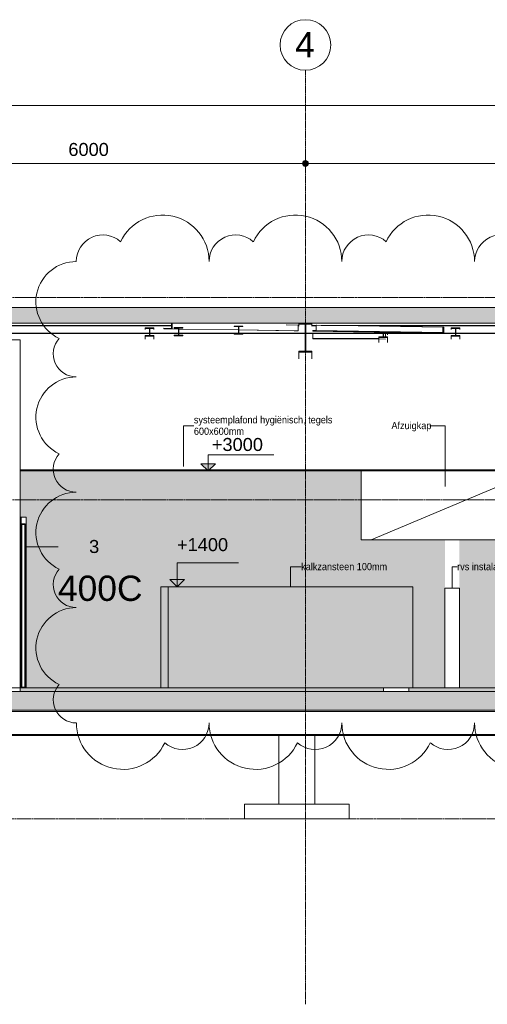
# Model space of a CAD drawing. Header units: millimetres. Extents: x 36905 to 147345, y -4712 to 9242.
# Tile 6 of 8: x 112360 to 118822, y -4376 to 9242. Entities that reach past the tile are written whole.
import ezdxf

# ---------------------------------------------------------------- set-up
doc = ezdxf.new("R2010")
doc.units = ezdxf.units.MM
for name, pattern in [('ARC Dash', [4, 2, -2]), ('ARC Grid Line', [22.225, 12.7, -3.175, 3.175, -3.175]), ('ARC Level Line', [32, 6, -5, 16, -5])]:
    doc.linetypes.add(name, pattern=pattern)
for name, color, linetype, lineweight in [('A--A23__Vloeren', 8, 'Continuous', 9), ('A--AR9__AlgVoorz', 1, 'Continuous', 9), ('A--L$01A__Algemeen', 7, 'Continuous', 9), ('A--L$07A__Stramien', 1, 'Continuous', 13), ('A--L22__Binnenwanden', 2, 'Continuous', 9), ('A--L23__Vloeren', 3, 'Continuous', 9), ('A--L28__Hoofddraagconstructies', 3, 'Continuous', 9), ('A--L3__Afbouw', 2, 'Continuous', 9), ('A--L45__Plafondafwerkingen', 1, 'Continuous', 9), ('A--L82__LosseGebruikersInvent', 1, 'Continuous', 9), ('A--LR9__AlgVoorz', 7, 'Continuous', 9), ('A--M$01A__Algemeen', 1, 'Continuous', 13), ('A--M$01A__Algemeen-100', 1, 'Continuous', 13), ('A--T$01A__Algemeen', 1, 'Continuous', 13), ('A--T$07A__Stramien', 1, 'Continuous', 13), ('A--T3__Afbouw', 1, 'Continuous', 13), ('A--TR9__AlgVoorz', 1, 'Continuous', 13)]:
    doc.layers.add(name, color=color, linetype=linetype, lineweight=lineweight)
doc.styles.add('Arial', font='arial.ttf', dxfattribs={"height": 180})
doc.styles.add('Arial_1', font='arial.ttf', dxfattribs={"height": 350})
doc.styles.add('Arial_3', font='arial.ttf', dxfattribs={"width": 0.9, "height": 100})
doc.dimstyles.new('00_ARC_dimension_1_8mm', dxfattribs={"dimscale": 304.8, "dimtxt": 183.646692, "dimasz": 1.049869, "dimexe": 0.426509, "dimexo": 0.0625, "dimgap": 0.164042, "dimtad": 1, "dimdec": 0, "dimzin": 0, "dimdsep": 46, "dimtxsty": 'Arial', "dimblk1": 'DOTSMALL', "dimblk2": 'DOTSMALL', "dimsah": 1, "dimcen": 0.09, "dimdle": 0.426509, "dimadec": 3, "dimazin": 0, "dimtfac": 1, "dimtdec": 4, "dimtix": 1, "dimtmove": 0, "dimatfit": 3, "dimfxl": 0.426509, "dimfxlon": 1, "dimtvp": 1, "dimtolj": 1, "dimtzin": 0, "dimarcsym": 2})

# ---------------------------------------------------------------- blocks, each defined once
blk = doc.blocks.new('28-11_ARC_staal_balk_IPE - IPE400-V9-DO - Doorsnede B')
at = {"layer": 'A--L28__Hoofddraagconstructies'}
blk.add_hatch(color=9, dxfattribs=at).paths.add_polyline_path([(34413, 4644), (34507, 4644), (34507, 4658), (34422, 4658), (34422, 5031), (34507, 5031), (34507, 5043), (34327, 5043), (34327, 5031), (34413, 5031), (34413, 4658), (34327, 4658), (34327, 4644), (34370, 4644)])
for p, q in [((34507, 5044), (34327, 5044)), ((34327, 5044), (34327, 5043)), ((34327, 5043), (34327, 5031)), ((34507, 5043), (34507, 5044)), ((34507, 5031), (34507, 5043)), ((34327, 5031), (34413, 5031)), ((34327, 5002), (34327, 5031)), ((34413, 5031), (34413, 4658)), ((34422, 4658), (34422, 5031)), ((34422, 5031), (34507, 5031)), ((34507, 5002), (34507, 5031)), ((34413, 4658), (34327, 4658)), ((34327, 4658), (34327, 4644)), ((34327, 4644), (34507, 4644)), ((34327, 4553), (34327, 4644)), ((34507, 4658), (34422, 4658)), ((34507, 4644), (34507, 4658)), ((34507, 4553), (34507, 4644))]:
    blk.add_line(p, q, dxfattribs=at)
blk = doc.blocks.new('28_SFO_staal_balk_HEA - HEA 120-2691583-DO - Doorsnede B')
at = {"layer": 'A--L28__Hoofddraagconstructies'}
for p, q in [((30270, 5014), (32564, 5014)), ((30270, 5006), (32564, 5006)), ((30366, 4908), (32261, 4908)), ((32266, 4908), (32661, 4908)), ((32666, 4908), (33490, 4908)), ((33495, 4908), (34413, 4908)), ((34318, 5014), (34327, 5014)), ((34318, 5006), (34327, 5006)), ((34422, 4908), (36278, 4908)), ((34507, 5014), (34567, 5014)), ((34507, 5006), (34567, 5006)), ((34634, 5014), (40193, 5014)), ((35147, 5006), (39680, 5006)), ((36329, 4908), (36490, 4908)), ((36495, 4908), (37690, 4908)), ((30366, 4900), (32261, 4900)), ((32266, 4900), (32661, 4900)), ((32666, 4900), (33490, 4900)), ((33495, 4900), (34413, 4900)), ((34422, 4900), (36490, 4900)), ((36495, 4900), (37690, 4900))]:
    blk.add_line(p, q, dxfattribs=at)
blk = doc.blocks.new('28-11_ARC_staal_balk_L - L80x8-2063790-DO - Doorsnede B')
at = {"layer": 'A--L28__Hoofddraagconstructies'}
blk.add_hatch(color=9, dxfattribs=at).paths.add_polyline_path([(36329, 4907), (36329, 4987), (36317, 4987), (36317, 4916), (36212, 4916), (36212, 4908), (36278, 4908)])
for p, q in [((34517, 4935), (34517, 4943)), ((34517, 4943), (34566, 4943)), ((36212, 4916), (34517, 4943)), ((36212, 4908), (34517, 4935)), ((34566, 4943), (34567, 5015)), ((36317, 4916), (34566, 4943)), ((34567, 5015), (34572, 5015)), ((36317, 4988), (34567, 5015)), ((36329, 4987), (34572, 5015)), ((36317, 4916), (36212, 4916)), ((36212, 4916), (36212, 4908)), ((36212, 4908), (36329, 4907)), ((36329, 4987), (36317, 4988)), ((36317, 4988), (36317, 4916)), ((36329, 4907), (36329, 4987))]:
    blk.add_line(p, q, dxfattribs=at)
blk = doc.blocks.new('28-11_ARC_staal_balk_L - L80x8-2063833-DO - Doorsnede B')
at = {"layer": 'A--L28__Hoofddraagconstructies'}
blk.add_hatch(color=9, dxfattribs=at).paths.add_polyline_path([(32575, 4964), (32575, 5043), (32564, 5043), (32564, 4972), (32459, 4972), (32459, 4965)])
for p, q in [((32575, 5044), (32564, 5044)), ((32564, 5044), (32564, 5043)), ((32564, 5043), (32564, 4972)), ((32575, 4964), (32575, 5044)), ((32564, 4972), (32459, 4973)), ((32459, 4973), (32459, 4965)), ((32459, 4965), (32575, 4964)), ((32459, 4965), (32661, 4962)), ((32661, 4963), (32575, 4964)), ((33490, 4951), (32666, 4963)), ((32666, 4962), (33490, 4950)), ((34317, 4939), (33495, 4951)), ((33495, 4950), (34262, 4939)), ((34153, 5021), (34318, 5019)), ((34317, 4939), (34262, 4939)), ((34318, 5019), (34317, 4939))]:
    blk.add_line(p, q, dxfattribs=at)
blk = doc.blocks.new('28_SFO_staal_balk_HEA - HEA 120-2055211-DO - Doorsnede B')
at = {"layer": 'A--L28__Hoofddraagconstructies'}
blk.add_hatch(color=9, dxfattribs=at).paths.add_polyline_path([(36433, 4865), (36553, 4865), (36553, 4873), (36495, 4873), (36495, 4971), (36553, 4971), (36553, 4979), (36433, 4979), (36433, 4971), (36490, 4970), (36490, 4873), (36433, 4873)])
for p, q in [((36433, 4979), (36433, 4971)), ((36553, 4979), (36433, 4979)), ((36433, 4971), (36490, 4971)), ((36433, 4958), (36433, 4971)), ((36490, 4971), (36490, 4873)), ((36495, 4873), (36495, 4971)), ((36495, 4971), (36553, 4971)), ((36553, 4971), (36553, 4979)), ((36553, 4971), (36553, 4958)), ((36490, 4873), (36433, 4873)), ((36433, 4873), (36433, 4865)), ((36433, 4865), (36553, 4865)), ((36433, 4865), (36433, 4824)), ((36553, 4873), (36495, 4873)), ((36553, 4865), (36553, 4873)), ((36553, 4865), (36553, 4824))]:
    blk.add_line(p, q, dxfattribs=at)
blk = doc.blocks.new('28_SFO_staal_balk_HEA - HEA 120-2055582-DO - Doorsnede B')
at = {"layer": 'A--L28__Hoofddraagconstructies'}
blk.add_hatch(color=9, dxfattribs=at).paths.add_polyline_path([(32204, 4865), (32324, 4865), (32324, 4873), (32266, 4873), (32266, 4971), (32324, 4971), (32324, 4979), (32204, 4979), (32204, 4971), (32261, 4971), (32261, 4873), (32204, 4873)])
for p, q in [((32204, 4979), (32204, 4971)), ((32324, 4979), (32204, 4979)), ((32204, 4971), (32261, 4971)), ((32204, 4959), (32204, 4971)), ((32261, 4971), (32261, 4873)), ((32266, 4873), (32266, 4971)), ((32266, 4971), (32324, 4971)), ((32324, 4971), (32324, 4979)), ((32324, 4971), (32324, 4959)), ((32261, 4873), (32204, 4873)), ((32204, 4873), (32204, 4865)), ((32204, 4865), (32324, 4865)), ((32204, 4865), (32204, 4824)), ((32324, 4873), (32266, 4873)), ((32324, 4865), (32324, 4873)), ((32324, 4865), (32324, 4824))]:
    blk.add_line(p, q, dxfattribs=at)
blk = doc.blocks.new('28_SFO_staal_balk_HEA - HEA 120-2054555-DO - Doorsnede B')
at = {"layer": 'A--L28__Hoofddraagconstructies'}
blk.add_hatch(color=9, dxfattribs=at).paths.add_polyline_path([(32604, 4871), (32724, 4871), (32724, 4879), (32666, 4879), (32666, 4977), (32724, 4977), (32724, 4985), (32604, 4985), (32604, 4977), (32661, 4976), (32661, 4879), (32604, 4879)])
for p, q in [((32724, 4985), (32604, 4985)), ((32604, 4985), (32604, 4977)), ((32604, 4977), (32661, 4977)), ((32661, 4977), (32661, 4879)), ((32666, 4879), (32666, 4977)), ((32666, 4977), (32724, 4977)), ((32724, 4977), (32724, 4985)), ((32661, 4879), (32604, 4879)), ((32604, 4879), (32604, 4871)), ((32604, 4871), (32724, 4871)), ((32724, 4879), (32666, 4879)), ((32724, 4871), (32724, 4879))]:
    blk.add_line(p, q, dxfattribs=at)
blk = doc.blocks.new('28_SFO_staal_balk_HEA - HEA 120-2054592-DO - Doorsnede B')
at = {"layer": 'A--L28__Hoofddraagconstructies'}
blk.add_hatch(color=9, dxfattribs=at).paths.add_polyline_path([(33553, 4891), (33553, 4899), (33495, 4900), (33495, 4997), (33553, 4997), (33553, 5005), (33433, 5005), (33433, 4997), (33490, 4996), (33490, 4899), (33433, 4899), (33433, 4891)])
for p, q in [((33433, 5005), (33433, 4997)), ((33553, 5005), (33433, 5005)), ((33433, 4997), (33490, 4997)), ((33490, 4997), (33490, 4899)), ((33495, 4899), (33495, 4997)), ((33495, 4997), (33553, 4997)), ((33553, 4997), (33553, 5005)), ((33490, 4899), (33433, 4899)), ((33433, 4899), (33433, 4891)), ((33433, 4891), (33553, 4891)), ((33553, 4899), (33495, 4899)), ((33553, 4891), (33553, 4899))]:
    blk.add_line(p, q, dxfattribs=at)
blk = doc.blocks.new('28_SF_precast concrete beam - 350x500-1791081-DO - Doorsnede B')
at = {"layer": 'A--L28__Hoofddraagconstructies'}
for p, q in [((52258, -325), (22334, -325)), ((22334, -645), (52258, -645)), ((34049, -660), (28549, -660)), ((40049, -660), (34549, -660))]:
    blk.add_line(p, q, dxfattribs=at)
blk = doc.blocks.new('28_SFO_staal_balk_HEA - HEA 120-2064211-DO - Doorsnede B')
at = {"layer": 'A--L28__Hoofddraagconstructies'}
for p, q in [((35490, 4856), (35433, 4856)), ((35433, 4856), (35433, 4848)), ((35433, 4848), (35553, 4848)), ((35433, 4779), (35433, 4848)), ((35490, 4900), (35490, 4856)), ((35495, 4856), (35495, 4900)), ((35553, 4856), (35495, 4856)), ((35553, 4900), (35553, 4885)), ((35553, 4848), (35553, 4856)), ((35553, 4779), (35553, 4848))]:
    blk.add_line(p, q, dxfattribs=at)
blk = doc.blocks.new('28_SFO_staal_balk_HEA - HEA 120-2064212-DO - Doorsnede B')
at = {"layer": 'A--L28__Hoofddraagconstructies'}
for p, q in [((34520, 4835), (34520, 4900)), ((34520, 4827), (34520, 4835)), ((35433, 4832), (34520, 4835)), ((35524, 4823), (34520, 4827)), ((35525, 4900), (35524, 4856))]:
    blk.add_line(p, q, dxfattribs=at)
blk = doc.blocks.new('N_frame_border_rebate_single_brickmold_2sided - jamb_border-2661367-DO - Doorsnede B')
at = {"layer": 'A--L$01A__Algemeen'}
for p, q in [((30489, 2325), (30474, 2325)), ((30489, 0), (30489, 2254))]:
    blk.add_line(p, q, dxfattribs=at)
blk = doc.blocks.new('N_door_leaf_single_generic - N_door_leaf_single_generic-2661369-DO - Doorsnede B')
at = {"layer": 'A--L3__Afbouw', "lineweight": 15}
for p, q in [((30497, 2258), (30497, 10)), ((30537, 2258), (30497, 2258)), ((30537, 2258), (30537, 10)), ((30537, 10), (30497, 10))]:
    blk.add_line(p, q, dxfattribs=at)
blk = doc.blocks.new('N_frame_border_rebate_single_brickmold_2sided - head-2660985-DO - Doorsnede B')
at = {"layer": 'A--L$01A__Algemeen'}
for p, q in [((30489, 2360), (30474, 2360)), ((30474, 2325), (30489, 2325))]:
    blk.add_line(p, q, dxfattribs=at)
blk = doc.blocks.new('N_frame_border_sliding_door - jamb_border-2661388-DO - Doorsnede B')
at = {"layer": 'A--L$01A__Algemeen'}
for p, q in [((30492, 2254), (30492, 0)), ((30542, 2254), (30542, 0)), ((30557, 2254), (30557, 0))]:
    blk.add_line(p, q, dxfattribs=at)
blk = doc.blocks.new('N_frame_head_sliding_door_gen - head-2660986-DO - Doorsnede B')
at = {"layer": 'A--L$01A__Algemeen', "lineweight": 15}
for p, q in [((30557, 2360), (30489, 2360)), ((30489, 2360), (30489, 2254)), ((30557, 2254), (30557, 2360)), ((30489, 2254), (30492, 2254)), ((30492, 2254), (30492, 2269)), ((30492, 2269), (30542, 2269)), ((30542, 2269), (30542, 2254)), ((30542, 2254), (30557, 2254))]:
    blk.add_line(p, q, dxfattribs=at)
blk = doc.blocks.new('83_FU_FB_Afzuigkap - 3200x2600-2588461-DO - Doorsnede B')
at = {"layer": 'A--L82__LosseGebruikersInvent'}
for p, q in [((37788, 3000), (35188, 3000)), ((35188, 3000), (35188, 2050)), ((35188, 3000), (37788, 3000)), ((35188, 2050), (35188, 3000)), ((37788, 2050), (37788, 3000)), ((37788, 3000), (37788, 2050)), ((35327, 2050), (37522, 2971)), ((37522, 2971), (37777, 2971)), ((37777, 2971), (37777, 2061)), ((35188, 2050), (35327, 2050)), ((37788, 2050), (35188, 2050)), ((37710, 2092), (37703, 2085)), ((37703, 2085), (37738, 2050)), ((37742, 2061), (37710, 2092)), ((37738, 2050), (37788, 2050)), ((37777, 2061), (37742, 2061))]:
    blk.add_line(p, q, dxfattribs=at)
at = {"layer": 'A--L82__LosseGebruikersInvent', "linetype": 'ARC Dash'}
for p, q in [((35241, 0), (35188, 0)), ((37788, 0), (35188, 0)), ((37735, 0), (37788, 0))]:
    blk.add_line(p, q, dxfattribs=at)
blk = doc.blocks.new('Grid - 3_5mm-18301-DO - Doorsnede B')
at = {"layer": 'A--T$07A__Stramien'}
blk.add_circle((22402, 8892), 350, dxfattribs=at)
blk = doc.blocks.new('DIMBLOCK21-DO - Doorsnede B')
at = {"layer": 'A--M$01A__Algemeen-100'}
h = blk.add_hatch(color=256, dxfattribs=at)
edge = h.paths.add_edge_path()
edge.add_arc((116309, 7254), 40, 0, 360)
h = blk.add_hatch(color=256, dxfattribs=at)
edge = h.paths.add_edge_path()
edge.add_arc((122309, 7254), 40, 0, 360)
for p, q in [((116309, 7254), (116309, 7384)), ((122309, 7254), (122309, 7384)), ((122309, 7254), (116309, 7254)), ((116309, 7254), (116309, 7124)), ((122309, 7254), (122309, 7124))]:
    blk.add_line(p, q, dxfattribs=at)
for centre in [(116309, 7254), (122309, 7254)]:
    blk.add_circle(centre, 40, dxfattribs=at)
at = {"layer": 'A--M$01A__Algemeen-100', "color": 0, "insert": (119032, 7537), "char_height": 180, "width": 664.52, "attachment_point": 1, "line_spacing_factor": 0.941778, "style": 'Arial'}
blk.add_mtext('6000', dxfattribs=at)
blk = doc.blocks.new('_DotSmall')
at = {"color": 0, "linetype": 'ByBlock', "const_width": 0.5}
blk.add_lwpolyline([(-0.0625, 0, 1), (0.0625, 0, 1)], format="xyb", close=True, dxfattribs=at)
blk = doc.blocks.new('DIMBLOCK22-DO - Doorsnede B')
at = {"layer": 'A--M$01A__Algemeen-100'}
h = blk.add_hatch(color=256, dxfattribs=at)
edge = h.paths.add_edge_path()
edge.add_arc((110309, 7254), 40, 0, 360)
h = blk.add_hatch(color=256, dxfattribs=at)
edge = h.paths.add_edge_path()
edge.add_arc((116309, 7254), 40, 0, 360)
for p, q in [((110309, 7254), (110309, 7384)), ((116309, 7254), (116309, 7384)), ((116309, 7254), (110309, 7254)), ((110309, 7254), (110309, 7124)), ((116309, 7254), (116309, 7124))]:
    blk.add_line(p, q, dxfattribs=at)
for centre in [(110309, 7254), (116309, 7254)]:
    blk.add_circle(centre, 40, dxfattribs=at)
at = {"layer": 'A--M$01A__Algemeen-100', "color": 0, "insert": (113032, 7537), "char_height": 180, "width": 664.52, "attachment_point": 1, "line_spacing_factor": 0.941778, "style": 'Arial'}
blk.add_mtext('6000', dxfattribs=at)
blk = doc.blocks.new('DIMBLOCK24-DO - Doorsnede B')
at = {"layer": 'A--M$01A__Algemeen-100'}
h = blk.add_hatch(color=256, dxfattribs=at)
edge = h.paths.add_edge_path()
edge.add_arc((104294, 8054), 40, 0, 360)
h = blk.add_hatch(color=256, dxfattribs=at)
edge = h.paths.add_edge_path()
edge.add_arc((134324, 8054), 40, 0, 360)
for p, q in [((104294, 8054), (104294, 8184)), ((134324, 8054), (134324, 8184)), ((134454, 8054), (104164, 8054)), ((104294, 8054), (104294, 7924)), ((134324, 8054), (134324, 7924))]:
    blk.add_line(p, q, dxfattribs=at)
for centre in [(104294, 8054), (134324, 8054)]:
    blk.add_circle(centre, 40, dxfattribs=at)
at = {"layer": 'A--M$01A__Algemeen-100', "color": 0, "insert": (118963, 8337), "char_height": 180, "width": 830.65, "attachment_point": 1, "line_spacing_factor": 0.941778, "style": 'Arial'}
blk.add_mtext('30030', dxfattribs=at)
blk = doc.blocks.new('Family - ___-2706675-DO - Doorsnede B')
at = {"layer": 'A--L$01A__Algemeen', "lineweight": 18}
for centre, radius, start, end in [((32443, 5898), 642, 0, 154.7912), ((34278, 5898), 642, 0, 154.7912), ((36112, 5898), 642, 0, 154.7912), ((37947, 5898), 642, 0, 154.7912), ((39782, 5898), 642, 0, 154.7912), ((41617, 5898), 642, 0, 154.7912), ((43451, 5898), 642, 0, 154.7912), ((31617, 5898), 367, 48.1897, 180), ((33452, 5898), 367, 48.1897, 180), ((35287, 5898), 367, 48.1897, 180), ((37122, 5898), 367, 48.1897, 180), ((38956, 5898), 367, 48.1897, 180), ((40791, 5898), 367, 48.1897, 180), ((42626, 5898), 367, 48.1897, 180), ((31250, 5339), 558, 90, 244.7912), ((44094, 5578), 319, 318.1897, 90), ((44094, 4860), 558, 270, 64.7912), ((31250, 4621), 319, 138.1897, 270), ((31250, 3743), 558, 90, 244.7912), ((44094, 3983), 319, 318.1897, 90), ((44094, 3265), 558, 270, 64.7912), ((31250, 3025), 319, 138.1897, 270), ((31250, 2148), 558, 90, 244.7912), ((44094, 2387), 319, 318.1897, 90), ((44094, 1669), 558, 270, 64.7912), ((31250, 1430), 319, 138.1897, 270), ((31250, 552), 558, 90, 244.7912), ((44094, 792), 319, 318.1897, 90), ((44094, 73), 558, 270, 64.7912), ((31250, -166), 319, 138.1897, 270), ((31893, -485), 642, 180, 334.7912), ((32718, -485), 367, 228.1897, 360), ((33727, -485), 642, 180, 334.7912), ((34553, -485), 367, 228.1897, 360), ((35562, -485), 642, 180, 334.7912), ((36388, -485), 367, 228.1897, 360), ((37397, -485), 642, 180, 334.7912), ((38222, -485), 367, 228.1897, 360), ((39232, -485), 642, 180, 334.7912), ((40057, -485), 367, 228.1897, 360), ((41066, -485), 642, 180, 334.7912), ((41892, -485), 367, 228.1897, 360), ((42901, -485), 642, 180, 334.7912), ((43727, -485), 367, 228.1897, 360)]:
    blk.add_arc(centre, radius, start, end, dxfattribs=at)

msp = doc.modelspace()

# ---------------------------------------------------------------- hatches: boundary and pattern name
at = {"layer": 'A--A23__Vloeren'}
for points in [[(132904.5, 5042.9), (134254.9, 5042.9), (134254.9, 5260.9), (104125.9, 5260.9), (104125.9, 5042.9), (131320.7, 5042.9)], [(131320.7, -310), (134254.9, -310), (134254.9, -50), (104128.9, -50), (104128.9, -310), (128153.3, -310)]]:
    msp.add_hatch(color=9, dxfattribs=at).paths.add_polyline_path(points)
h = msp.add_hatch(color=9, dxfattribs=at)
h.paths.add_polyline_path([(121719.5, -50), (134144.9, -50), (134144.9, 0), (119998.4, 0), (119998.4, -50), (121620.5, -50)])
h.paths.add_polyline_path([(113899.9, -50), (117388.4, -50), (117388.4, 0), (112365.9, 0), (112365.9, -50)])
h.paths.add_polyline_path([(117735.9, -50), (119650.9, -50), (119650.9, 0), (117735.9, 0)])
at = {"layer": 'A--AR9__AlgVoorz'}
msp.add_hatch(color=7, dxfattribs=at).paths.add_polyline_path([(112448.9, 0), (114361.8, 0), (114361.8, 3000), (112365.9, 3000), (112365.9, 2360), (112448.9, 2360), (112448.9, 1200)])
h = msp.add_hatch(color=7, dxfattribs=at)
h.paths.add_polyline_path([(121633.3, 0), (126778.3, 0), (126778.3, 3000), (124405.9, 3000), (124405.9, 2050), (121405.9, 2050), (121405.9, 3000), (119679.8, 3000), (119679.8, 2050), (118435.8, 2050), (118435.8, 0), (121627.9, 0)])
h.paths.add_polyline_path([(114361.8, 0), (118235.8, 0), (118235.8, 2050), (117079.8, 2050), (117079.8, 3000), (114361.8, 3000), (114361.8, 1400)])
at = {"layer": 'A--L$01A__Algemeen', "lineweight": 13}
for points in [[(114965.2, 3000), (115065.2, 3100), (114865.2, 3100)], [(114536.5, 1400), (114636.5, 1500), (114436.5, 1500)]]:
    msp.add_hatch(color=256, dxfattribs=at).paths.add_polyline_path(points)

# ---------------------------------------------------------------- linework, layer by layer
at = {"layer": 'A--L$01A__Algemeen', "linetype": 'ARC Level Line', "lineweight": 13}
for p, q in [((100215.1, 5400), (143491.7, 5400)), ((100215.1, 2600), (143491.7, 2600)), ((100215.1, 0), (143491.7, 0)), ((143491.7, -1810), (100215.1, -1810))]:
    msp.add_line(p, q, dxfattribs=at)
at = {"layer": 'A--L$01A__Algemeen', "lineweight": 13}
for p, q in [((114965.2, 3223.4), (115872.9, 3223.4)), ((114965.2, 3000), (114965.2, 3223.4)), ((115065.2, 3100), (114865.2, 3100)), ((114865.2, 3100), (114965.2, 3000)), ((114965.2, 3000), (115065.2, 3100)), ((114536.5, 1729.4), (115385.3, 1729.4)), ((114536.5, 1400), (114536.5, 1729.4)), ((114636.5, 1500), (114436.5, 1500)), ((114436.5, 1500), (114536.5, 1400)), ((114536.5, 1400), (114636.5, 1500))]:
    msp.add_line(p, q, dxfattribs=at)
at = {"layer": 'A--L$07A__Stramien', "linetype": 'ARC Grid Line'}
msp.add_line((116308.9, -4376.2), (116308.9, 8541.7), dxfattribs=at)
at = {"layer": 'A--L22__Binnenwanden', "lineweight": 15}
for p, q in [((112365.9, 4815.5), (112240.9, 4815.5)), ((112365.9, 0), (112365.9, 4815.5)), ((118235.8, 1380), (118235.8, 0)), ((118435.8, 1380), (118235.8, 1380)), ((118435.8, 0), (118435.8, 1380)), ((112240.9, 0), (112365.9, 0))]:
    msp.add_line(p, q, dxfattribs=at)
at = {"layer": 'A--L22__Binnenwanden'}
for p, q in [((114311.8, 0), (114311.8, 1400)), ((117791, 1400), (114311.8, 1400)), ((114411.8, 1400), (114411.8, 0)), ((117791, 0), (117791, 1400)), ((116440.4, -660), (115940.4, -660)), ((115940.4, -660), (115940.4, -1610)), ((116440.4, -1610), (116440.4, -660)), ((115465.4, -1810), (115465.4, -1610)), ((116915.4, -1610), (115465.4, -1610)), ((116915.4, -1610), (116915.4, -1810)), ((116915.4, -1810), (115465.4, -1810))]:
    msp.add_line(p, q, dxfattribs=at)
at = {"layer": 'A--L23__Vloeren', "lineweight": 15}
for p, q in [((134254.9, 5260.9), (104125.9, 5260.9)), ((104125.9, 5042.9), (134254.9, 5042.9)), ((112365.9, 0), (112365.9, -50)), ((134144.9, 0), (112365.9, 0)), ((139001.8, -50), (104128.9, -50)), ((104243.9, -310), (139001.8, -310))]:
    msp.add_line(p, q, dxfattribs=at)
at = {"layer": 'A--L23__Vloeren'}
for p, q in [((117388.4, -50), (117388.4, 0)), ((117735.9, 0), (117735.9, -50))]:
    msp.add_line(p, q, dxfattribs=at)
at = {"layer": 'A--L45__Plafondafwerkingen', "lineweight": 15}
for p, q in [((117079.8, 3015), (112365.9, 3015)), ((112365.9, 3000), (117079.8, 3000)), ((117079.8, 3000), (117079.8, 3015))]:
    msp.add_line(p, q, dxfattribs=at)
at = {"layer": 'A--L45__Plafondafwerkingen'}
msp.add_line((117079.8, 3015), (119679.8, 3015), dxfattribs=at)
at = {"layer": 'A--LR9__AlgVoorz', "flags": 128}
for points in [[(129294.9, 0), (128103.3, 0), (126840.8, 0), (125778.3, 0), (124578.3, 0), (116927.4, 0), (115727.4, 0), (114311.8, 0), (114361.8, 0), (114311.8, 0), (114361.8, 0), (114311.8, 0), (112365.9, 0), (107651.4, 0)], [(112315.9, 0), (112367.5, 0), (114415.9, 0), (116089.9, 0), (119039.9, 0), (121939.9, 0), (124665.9, 0), (124839.9, 0), (127739.9, 0), (130629.9, 0)]]:
    msp.add_lwpolyline(points, dxfattribs=at)
for points in [[(114411.8, 0), (114361.8, 0), (114411.8, 0), (115727.4, 0), (116927.4, 0), (124578.3, 0), (125778.3, 0), (126778.3, 0), (125825.8, 0), (124625.8, 0), (121275.7, 0), (119091, 0), (118991, 0), (117791, 0)], [(118235.8, 0), (118435.8, 0), (118235.8, 0)]]:
    msp.add_lwpolyline(points, close=True, dxfattribs=at)
at = {"layer": 'A--T$01A__Algemeen'}
for p, q in [((114625.6, 3624.8), (114767.2, 3624.8)), ((114625.6, 3061.9), (114625.6, 3624.8)), ((118239.8, 3624.8), (118027.4, 3624.8)), ((118239.8, 2784.8), (118239.8, 3624.8)), ((116101.4, 1673.9), (116250, 1673.9)), ((116101.4, 1400), (116101.4, 1673.9)), ((118335.8, 1673.9), (118405.7, 1673.9)), ((118335.8, 1380), (118335.8, 1673.9))]:
    msp.add_line(p, q, dxfattribs=at)
at = {"layer": 'A--T3__Afbouw'}
for p, q in [((112431.9, 1952.1), (112777.3, 1952.1)), ((112777.3, 1952.1), (112891, 1952.1))]:
    msp.add_line(p, q, dxfattribs=at)

# ---------------------------------------------------------------- block references
at = {"layer": 'A--L$01A__Algemeen', "lineweight": 18}
msp.add_blockref('Family - ___-2706675-DO - Doorsnede B', (81891.7, 0), dxfattribs=at)
at = {"layer": 'A--L$01A__Algemeen'}
for name in ['N_frame_border_rebate_single_brickmold_2sided - head-2660985-DO - Doorsnede B', 'N_frame_border_rebate_single_brickmold_2sided - jamb_border-2661367-DO - Doorsnede B', 'N_frame_head_sliding_door_gen - head-2660986-DO - Doorsnede B', 'N_frame_border_sliding_door - jamb_border-2661388-DO - Doorsnede B']:
    msp.add_blockref(name, (81891.7, 0), dxfattribs=at)
at = {"layer": 'A--L28__Hoofddraagconstructies'}
for name in ['28-11_ARC_staal_balk_L - L80x8-2063833-DO - Doorsnede B', '28-11_ARC_staal_balk_IPE - IPE400-V9-DO - Doorsnede B', '28_SFO_staal_balk_HEA - HEA 120-2691583-DO - Doorsnede B', '28_SFO_staal_balk_HEA - HEA 120-2055582-DO - Doorsnede B', '28_SFO_staal_balk_HEA - HEA 120-2054555-DO - Doorsnede B', '28_SFO_staal_balk_HEA - HEA 120-2054592-DO - Doorsnede B', '28-11_ARC_staal_balk_L - L80x8-2063790-DO - Doorsnede B', '28_SFO_staal_balk_HEA - HEA 120-2055211-DO - Doorsnede B', '28_SFO_staal_balk_HEA - HEA 120-2064212-DO - Doorsnede B', '28_SFO_staal_balk_HEA - HEA 120-2064211-DO - Doorsnede B', '28_SF_precast concrete beam - 350x500-1791081-DO - Doorsnede B']:
    msp.add_blockref(name, (81891.7, 0), dxfattribs=at)
at = {"layer": 'A--L3__Afbouw', "lineweight": 15}
msp.add_blockref('N_door_leaf_single_generic - N_door_leaf_single_generic-2661369-DO - Doorsnede B', (81891.7, 0), dxfattribs=at)
at = {"layer": 'A--L82__LosseGebruikersInvent'}
msp.add_blockref('83_FU_FB_Afzuigkap - 3200x2600-2588461-DO - Doorsnede B', (81891.7, 0), dxfattribs=at)
at = {"layer": 'A--T$07A__Stramien'}
msp.add_blockref('Grid - 3_5mm-18301-DO - Doorsnede B', (93906.7, 0), dxfattribs=at)

# ---------------------------------------------------------------- texts
at = {"layer": 'A--L$01A__Algemeen', "lineweight": 13, "char_height": 180, "width": 843.994, "attachment_point": 1, "line_spacing_factor": 0.941778, "style": 'Arial'}
for s, insert in [('+3000', (115015.5, 3456.5)), ('+1400', (114533.6, 2071.5))]:
    msp.add_mtext(s, dxfattribs=dict(at, insert=insert))
at = {"layer": 'A--T$01A__Algemeen', "char_height": 100, "attachment_point": 1, "style": 'Arial_3'}
for s, insert, width in [('systeemplafond hygiënisch, tegels', (114767.2, 3758.1), 2301.645), ('Afzuigkap', (117497.3, 3678.6), 634.936), ('600x600mm', (114767.2, 3599.3), 822.531), ('kalkzansteen 100mm', (116250, 1727.7), 1399.746), ('rvs instalatie wand', (118405.7, 1727.7), 1255.443)]:
    msp.add_mtext(s, dxfattribs=dict(at, insert=insert, width=width))
at = {"layer": 'A--T$07A__Stramien', "insert": (116166.3, 9070.5), "char_height": 350, "width": 336.709, "attachment_point": 1, "style": 'Arial_1'}
msp.add_mtext('4', dxfattribs=at)
at = {"layer": 'A--T3__Afbouw', "insert": (113319.1, 2045.7), "char_height": 180, "width": 168.354, "attachment_point": 1, "style": 'Arial'}
msp.add_mtext('3', dxfattribs=at)
at = {"layer": 'A--TR9__AlgVoorz', "insert": (112888.3, 1553), "char_height": 350, "width": 1443.037, "attachment_point": 1, "style": 'Arial_1'}
msp.add_mtext('400C', dxfattribs=at)

# ---------------------------------------------------------------- dimensions: what is measured, and where the dimension line sits
at = {"layer": 'A--M$01A__Algemeen'}
for base, p1, p2, override, picture, middle in [((104293.9, 8053.7), (134323.9, 7923.7), (104293.9, 7923.7), {"dimpost": '<>', "dimfxl": 30030}, 'DIMBLOCK24-DO - Doorsnede B', (119308.9, 8195.7)), ((110308.9, 7253.7), (116308.9, 7123.7), (110308.9, 7123.7), {"dimpost": '<>', "dimfxl": 6000}, 'DIMBLOCK22-DO - Doorsnede B', (113308.9, 7395.6)), ((116308.9, 7253.7), (122308.9, 7123.7), (116308.9, 7123.7), {"dimpost": '<>', "dimfxl": 6000}, 'DIMBLOCK21-DO - Doorsnede B', (119308.9, 7395.6))]:
    dim = msp.add_linear_dim(base=base, p1=p1, p2=p2, dimstyle='00_ARC_dimension_1_8mm', override=override, dxfattribs=at)
    dim.commit()
    dim.dimension.update_dxf_attribs({"geometry": picture, "text_midpoint": middle})

doc.saveas('drawing.dxf')
